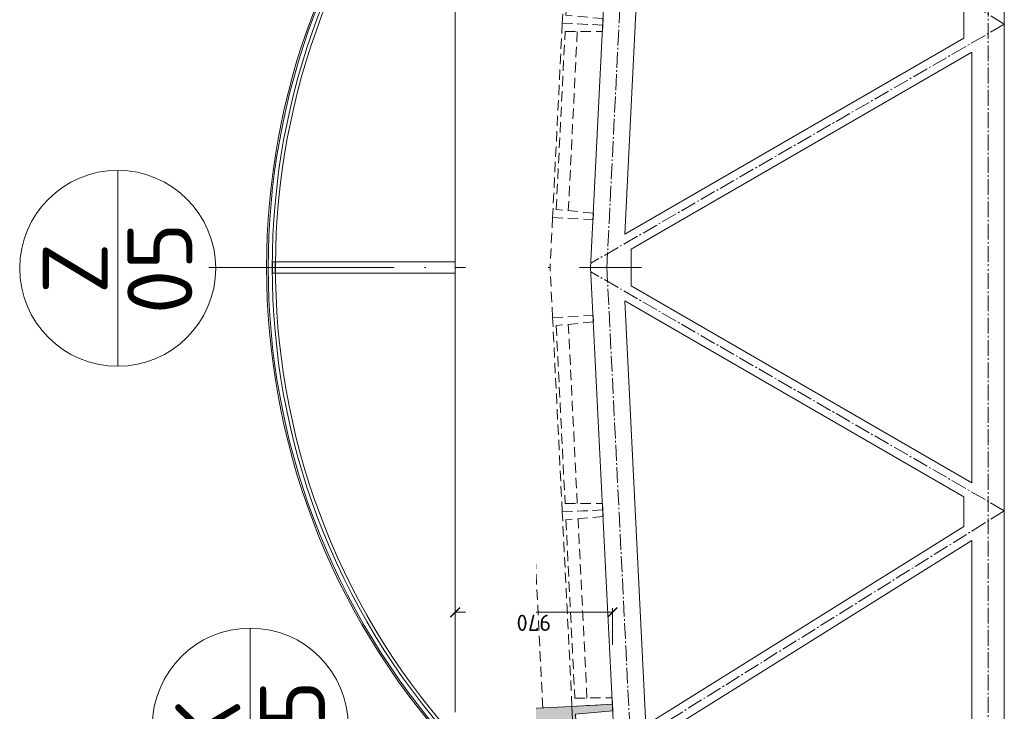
# Model space of a CAD drawing. Header units: millimetres. Extents: x -29085 to 3627694, y -159961 to 2281735.
# Tile 41 of 229: x 115805 to 121874, y 145847 to 150111. Entities that reach past the tile are written whole.
import ezdxf
from ezdxf import colors
from ezdxf.entities.mleader import LeaderData, LeaderLine
from ezdxf.enums import TextEntityAlignment as Align
from ezdxf.math import Vec2, Vec3

# ---------------------------------------------------------------- set-up
doc = ezdxf.new("R2010")
doc.units = ezdxf.units.MM
for name, pattern in [('AM_DIN_G_W050', [13.75, 9.75, -1.5, 1, -1.5]), ('CENTERX2', [101.6, 63.5, -12.7, 12.7, -12.7]), ('DASHDOT', [25.4, 12.7, -6.35, 0, -6.35]), ('HIDDEN', [9.525, 6.35, -3.175])]:
    doc.linetypes.add(name, pattern=pattern)
for name, color, linetype, lineweight in [('A99_N_kce-pohl', 1, 'Continuous', 9), ('A99_N_kce-rez-sil', 6, 'Continuous', 18), ('A99_N_koty-200', 5, 'Continuous', 5), ('A99_N_txt-popis-50', 240, 'Continuous', 9), ('A99_N_znaceni 200', 5, 'Continuous', 5), ('A99_S_kce-pohl', 7, 'Continuous', 5), ('A99_S_kce-rez-sil', 7, 'Continuous', 15), ('A99_S_kce-rez-ten', 7, 'Continuous', 9), ('A99_S_osy', 1, 'CENTERX2', 5), ('A99_S_sraf', 252, 'Continuous', 9)]:
    doc.layers.add(name, color=color, linetype=linetype, lineweight=lineweight)
doc.styles.add('A99_kota', font='isocpeur.ttf', dxfattribs={"height": 2})
doc.styles.add('A99_popis', font='isocpeur.ttf')
doc.dimstyles.new('A99_kota_200 new', dxfattribs={"dimscale": 200, "dimtxt": 2, "dimasz": 1.2, "dimexe": 0.5, "dimexo": 1.5, "dimgap": 0.3, "dimtad": 1, "dimdec": 0, "dimzin": 3, "dimdsep": 46, "dimtxsty": 'A99_kota', "dimblk": 'ARCHTICK', "dimcen": 2.5, "dimazin": 2, "dimtfac": 0.75, "dimtdec": 0, "dimtmove": 2, "dimatfit": 0, "dimfxl": 4, "dimfxlon": 1, "dimtolj": 1, "dimtzin": 0, "dimlwd": 5, "dimlwe": 5, "dimarcsym": 0})

# ---------------------------------------------------------------- blocks, each defined once
blk = doc.blocks.new('_ArchTick')
at = {"color": 0, "linetype": 'ByBlock', "const_width": 0.15}
blk.add_lwpolyline([(-0.5, -0.5), (0.5, 0.5)], dxfattribs=at)
blk = doc.blocks.new('*D176')
at = {"layer": 'A99_N_koty-200', "color": 0, "linetype": 'Continuous', "lineweight": 5, "ltscale": 10, "transparency": 16777216}
for p, q in [((118489, 146257.8), (118489, 146482.8)), ((118489, 146457.8), (119458.8, 146457.8)), ((119458.8, 146257.8), (119458.8, 146482.8))]:
    blk.add_line(p, q, dxfattribs=at)
at = {"layer": 'Defpoints', "color": 0, "linetype": 'Continuous', "ltscale": 10, "transparency": 16777216}
for p in [(119458.8, 146457.8), (118489, 145858.3), (119458.8, 145890.4)]:
    blk.add_point(p, dxfattribs=at)
at = {"layer": 'A99_N_koty-200', "color": 0, "linetype": 'Continuous', "lineweight": 5, "ltscale": 10, "transparency": 16777216, "xscale": 60, "yscale": 60, "zscale": 60}
for p, rotation in [((118489, 146457.8), 179.9999999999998), ((119458.8, 146457.8), 359.9999999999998)]:
    blk.add_blockref('_ArchTick', p, dxfattribs=dict(at, rotation=rotation))
at = {"layer": 'A99_N_koty-200', "color": 0, "linetype": 'Continuous', "lineweight": 0, "ltscale": 10, "transparency": 16777216, "insert": (118973.9, 146392.8), "char_height": 100, "attachment_point": 5, "rotation": 180, "style": 'A99_kota'}
blk.add_mtext('\\A1;970', dxfattribs=at)
blk = doc.blocks.new('*U28')
at = {"color": 0, "linetype": 'ByBlock'}
blk.add_line((-3.02, 0), (3.02, 0), dxfattribs=at)
blk.add_circle((0, 0), 3.02, dxfattribs=at)
at = {"color": 0, "linetype": 'ByBlock', "style": 'A99_popis'}
for tag, p in [('KATEGORIE', (0, 1.31)), ('PRVEK', (0, -1.298))]:
    blk.add_attdef(tag, text='', height=2, dxfattribs=at).set_placement(p, align=Align.MIDDLE_CENTER)

msp = doc.modelspace()

# ---------------------------------------------------------------- hatches: boundary and pattern name
at = {"layer": 'A99_S_sraf', "lineweight": 0, "transparency": 33554687}
h = msp.add_hatch(dxfattribs=at)
h.set_pattern_fill('ZELEZOBETON', color=256, scale=10)
h.set_pattern_definition([(135, (122783.95, 93373.25), (-35.35534, -35.35534), []), (135, (122783.95, 93387.394), (-35.35534, -35.35534), []), (135, (122783.95, 93415.68), (-49.497475, -21.213203), [20, -10, 0, -10])])
h.paths.add_polyline_path([(119508.5, 139885.4), (119569.5, 139888.4), (119707, 139895.3), (119758.2, 139897.9), (119756.2, 139937.8), (119526, 139936.3), (119471.1, 141035), (119700.3, 141056.4), (119696.3, 141136.3), (119466.1, 141134.8), (119411.3, 142233.5), (119640.4, 142254.9), (119636.4, 142334.8), (119406.3, 142333.3), (119351.4, 143432), (119580.4, 143453.4), (119576.4, 143533.3), (119346.4, 143531.8), (119291.5, 144630.5), (119520.7, 144651.9), (119516.5, 144731.8), (119286.5, 144730.3), (119231.6, 145829), (119460.6, 145850.4), (119458.6, 145890.4), (118649.9, 145850), (118654.3, 145760.1), (119219.1, 145678.2)])

# ---------------------------------------------------------------- linework, layer by layer
at = {"layer": 'A99_N_kce-pohl', "lineweight": 5}
for points in [[(118489, 151325.8), (118489, 148583.3)], [(117379, 148618.3), (118489, 148618.3)], [(118489, 145842.8), (118489, 148583.3)], [(117379, 148548.3), (118489, 148548.3)]]:
    msp.add_lwpolyline(points, dxfattribs=at)
at = {"layer": 'A99_N_kce-pohl', "linetype": 'Continuous', "lineweight": 5}
for radius, start, end in [(4410, 137.90791, 222.09209), (4355, 137.90451, 221.56924)]:
    msp.add_arc((121736.5, 148583.3), radius, start, end, dxfattribs=at)
at = {"layer": 'A99_N_kce-rez-sil', "color": 1, "lineweight": 9}
msp.add_lwpolyline([(117364, 148548.3), (117379, 148548.3), (117379, 148618.3), (117364, 148618.3)], close=True, dxfattribs=at)
at = {"layer": 'A99_N_kce-rez-sil', "color": 1, "linetype": 'Continuous', "lineweight": 5}
for radius, start, end in [(4400, 137.90791, 222.09209), (4375, 137.90603, 222.09397)]:
    msp.add_arc((121736.5, 148583.3), radius, start, end, dxfattribs=at)
at = {"layer": 'A99_N_znaceni 200', "lineweight": 5}
msp.add_lwpolyline([(117012.9, 148583.3), (117794, 148583.3)], dxfattribs=at)
at = {"layer": 'A99_S_kce-pohl', "lineweight": 5}
for points in [[(119324, 148583.3), (119774, 157583.3)], [(121874, 148583.3), (121874, 156277.9)], [(121624, 149996.5), (121624, 150180.5)], [(121624, 149996.5), (119534.5, 148788.4)], [(121674, 149909.9), (119574, 148695.7)], [(121674, 148583.3), (121674, 149909.9)], [(119574, 148583.3), (119574, 148695.7)], [(119324, 148583.3), (119774, 139583.3)], [(119574, 148583.3), (119574, 148470.8)], [(121674, 148583.3), (121674, 147256.6)], [(121874, 148583.3), (121874, 140888.6)], [(121674, 147256.6), (119574, 148470.8)], [(119534.5, 148378.1), (119665.3, 145761.8)], [(121624, 147170), (119534.5, 148378.1)], [(121624, 147170), (121624, 146986)], [(121624, 146986), (119665.3, 145761.8)], [(121674, 146899.3), (119719.5, 145677.8)], [(121674, 146899.3), (121674, 144267.2)]]:
    msp.add_lwpolyline(points, dxfattribs=at)
at = {"layer": 'A99_S_kce-pohl', "color": 253, "linetype": 'AM_DIN_G_W050', "lineweight": 0, "ltscale": 10}
for points in [[(119423.8, 148578.3), (119873.8, 157578.3)], [(121774, 156277.9), (121774, 156277.9), (121774, 148583.3)], [(121874, 150083.3), (119474, 151583.3)], [(121874, 150083.3), (119325.3, 148609.7)], [(119423.8, 148588.2), (119873.8, 139588.2)], [(121774, 140888.6), (121774, 140888.6), (121774, 148583.3)], [(121874, 147083.3), (119325.3, 148556.8)], [(121874, 147083.3), (119474, 145583.3)]]:
    msp.add_lwpolyline(points, dxfattribs=at)
at = {"layer": 'A99_S_kce-rez-sil', "lineweight": 13}
for points in [[(118649.9, 145850), (119209.2, 145877.9)], [(119518.7, 144691.9), (119516.7, 144731.8), (119286.5, 144730.3), (119231.6, 145829), (119460.8, 145850.4), (119458.8, 145890.4), (119209.2, 145877.9)]]:
    msp.add_lwpolyline(points, dxfattribs=at)
at = {"layer": 'A99_S_kce-rez-ten', "lineweight": 5}
msp.add_lwpolyline([(119534.5, 148788.4), (119665.3, 151404.7)], dxfattribs=at)
at = {"layer": 'A99_S_kce-rez-ten', "lineweight": 0}
msp.add_lwpolyline([(118649, 151318.3), (118649, 145848.3)], dxfattribs=at)
at = {"layer": 'A99_S_kce-rez-ten', "linetype": 'HIDDEN', "lineweight": 0, "ltscale": 10}
for points in [[(119029.4, 151297.6), (118893.8, 148583.3)], [(119241.8, 150038.7), (119186.6, 148933.5)], [(119089.4, 148891.6), (119074, 148583.3)], [(119029.4, 145868.9), (118893.8, 148583.3)], [(119089.4, 148274.9), (119074, 148583.3)], [(119241.8, 147127.8), (119186.6, 148233)], [(119301.7, 145929.3), (119246.5, 147034.5)]]:
    msp.add_lwpolyline(points, dxfattribs=at)
for points in [[(119458.8, 151276.1), (119209.2, 151288.6), (119149.3, 150090.1), (119399, 150077.6), (119401, 150117.6), (119171.8, 150139), (119226.6, 151237.7), (119456.8, 151236.2)], [(119399, 150077.6), (119149.3, 150090.1), (119089.4, 148891.6), (119339.1, 148879.1), (119341.1, 148919.1), (119111.9, 148940.5), (119166.8, 150039.2), (119397, 150037.7)], [(119399, 147088.9), (119149.3, 147076.4), (119089.4, 148274.9), (119339.1, 148287.4), (119341.1, 148247.4), (119111.9, 148226), (119166.8, 147127.4), (119397, 147128.8)], [(119458.8, 145890.4), (119209.2, 145877.9), (119149.3, 147076.4), (119399, 147088.9), (119401, 147048.9), (119171.8, 147027.5), (119226.6, 145928.8), (119456.8, 145930.3)]]:
    msp.add_lwpolyline(points, close=True, dxfattribs=at)
at = {"layer": 'A99_S_kce-rez-ten', "lineweight": 0}
msp.add_lwpolyline([(119518.7, 144691.9), (119269, 144679.4), (119209.2, 145877.9), (119458.8, 145890.4), (119460.8, 145850.4), (119231.6, 145829), (119286.5, 144730.3), (119516.7, 144731.8)], close=True, dxfattribs=at)
at = {"layer": 'A99_S_osy', "linetype": 'DASHDOT', "lineweight": 5, "ltscale": 30}
msp.add_lwpolyline([(116969.9, 148583.3), (119657.9, 148583.3)], dxfattribs=at)

# ---------------------------------------------------------------- block references
at = {"layer": 'A99_N_znaceni 200', "xscale": 200, "yscale": 200, "zscale": 200, "rotation": 90.00000000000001}
for p, values in [((116409, 148578.3), {'KATEGORIE': 'Z', 'PRVEK': '05'}), ((117226.5, 145755.8), {'KATEGORIE': 'K', 'PRVEK': '05'})]:
    msp.add_blockref('*U28', p, dxfattribs=at).add_auto_attribs(values)

# ---------------------------------------------------------------- dimensions: what is measured, and where the dimension line sits
at = {"layer": 'A99_N_koty-200', "linetype": 'Continuous', "lineweight": 0, "ltscale": 10}
dim = msp.add_linear_dim(base=(119458.8, 146457.8), p1=(118489, 145858.3), p2=(119458.8, 145890.4), angle=180, dimstyle='A99_kota_200 new', override={"dimscale": 0, "dimtix": 1, "dimtofl": 1, "dimtmove": 1, "dimatfit": 1}, dxfattribs=at)
dim.commit()
dim.dimension.update_dxf_attribs({"geometry": '*D176', "text_midpoint": (118973.9, 146392.8)})

# ---------------------------------------------------------------- next in the draw order: leaders
at = {"layer": 'A99_N_txt-popis-50', "lineweight": 9}
ml = msp.add_multileader_mtext('Standard', dxfattribs=at)
ml.set_content('\\A1;{\\C256;odvodňovací systém \\Pbude součásti \\Pdodávky opláštění}', color=1, style='A99_popis')
ml.set_leader_properties(color=256, linetype='ByLayer', lineweight=-1)
ml.build(insert=Vec2(0, 0))
ml.multileader.update_dxf_attribs({"dogleg_length": 1, "arrow_head_size": 75, "scale": 50})
ctx = ml.context
ctx.base_point, ctx.scale, ctx.char_height, ctx.arrow_head_size, ctx.landing_gap_size, ctx.plane_origin, ctx.plane_x_axis, ctx.plane_y_axis = Vec3(118618.1, 91672), 50, 100, 75, 62.5, Vec3(122104.1, 85760.8), Vec3(0, 1), Vec3(-1, 0)
notes = []
notes.append((ctx, [(1, (1, 1, 0), (118618.1, 93153.3), (0, -1), 146.2, [(0, [(119864.3, 93153.3)], 0, [])])]))
ctx.mtext.insert, ctx.mtext.text_direction, ctx.mtext.rotation, ctx.mtext.width, ctx.mtext.defined_height, ctx.mtext.flow_direction = Vec3(118553.1, 91734.5), Vec3(0, 1), 1.570796, 1255, 15.9, 5
ctx.mtext.has_bg_fill, ctx.mtext.bg_color, ctx.mtext.bg_scale_factor, ctx.mtext.bg_transparency, ctx.mtext.use_window_bg_color = 1, -1073741824, 1, 0, 1
for ctx, leaders in notes:
    for number, flags, end, landing, length, lines in leaders:
        leader = LeaderData()
        leader.index, (leader.has_last_leader_line, leader.has_dogleg_vector, leader.attachment_direction) = number, flags
        leader.last_leader_point, leader.dogleg_vector, leader.dogleg_length = Vec3(end), Vec3(landing), length
        for number, points, colour, breaks in lines:
            line = LeaderLine()
            line.index, line.vertices, line.color, line.breaks = number, Vec3.list(points), colors.encode_raw_color(colour), breaks
            leader.lines.append(line)
        ctx.leaders.append(leader)

doc.saveas('drawing.dxf')
